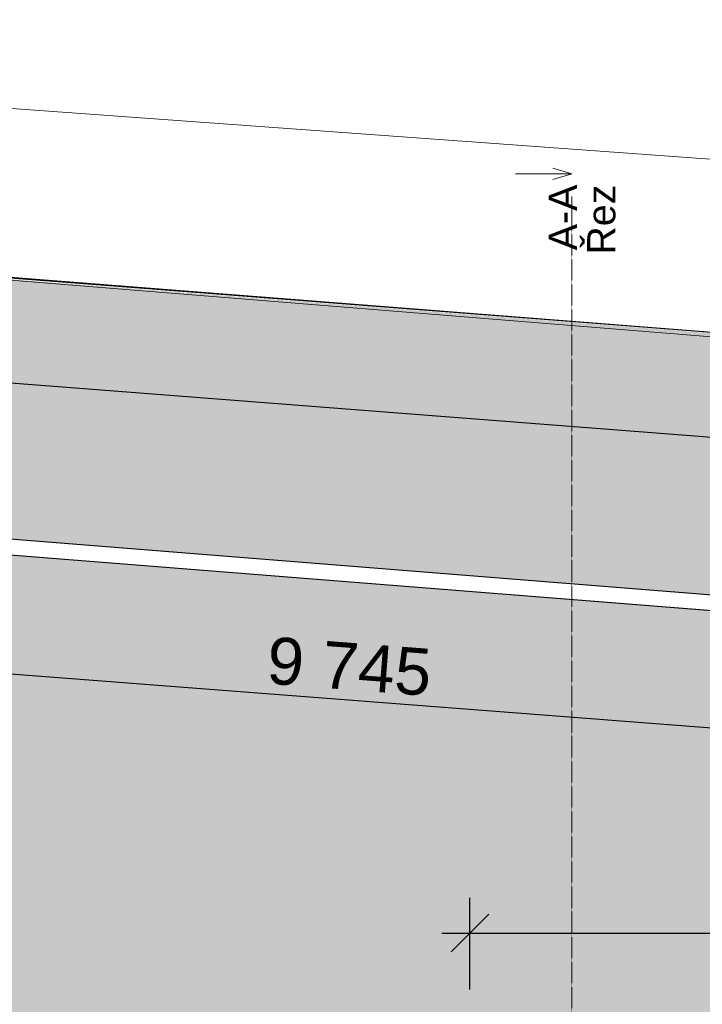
# Model space of a CAD drawing. Header units: millimetres. Extents: x -40276 to 214973, y -147941 to 35228.
# Tile 120 of 256: x -17786 to -14156, y 15349 to 20587. Entities that reach past the tile are written whole.
import ezdxf

# ---------------------------------------------------------------- set-up
doc = ezdxf.new("R2010")
doc.units = ezdxf.units.MM
doc.header["$MEASUREMENT"] = 0
doc.linetypes.add('Čerchovaná S', pattern=[3.5, 1.5, -0.85, 0.3, -0.85])
for name, color, linetype in [('1._POHLED ZÁPADNÍ_2_0_plochy', 7, 'Continuous'), ('1._POHLED ZÁPADNÍ_2_Anotace - SP', 7, 'Continuous'), ('1._POHLED ZÁPADNÍ_2_BT_ortho', 7, 'Continuous'), ('1._POHLED ZÁPADNÍ_2_Konstrukce - nosné', 7, 'Continuous'), ('1._POHLED ZÁPADNÍ_2_Kóty - SP', 7, 'Continuous'), ('1._POHLED ZÁPADNÍ_2_Nové_Kóty - SP', 7, 'Continuous'), ('1._POHLED ZÁPADNÍ_2_Nové_TZB - VZT', 7, 'Continuous'), ('1._POHLED ZÁPADNÍ_2_Značky - řezy', 7, 'Continuous')]:
    doc.layers.add(name, color=color, linetype=linetype)
doc.styles.add('GENEROVANÝ_STYL_2', font='arial.ttf')
pattern_1 = [(45, (0, 0), (-63.6396, 63.6396), []), (90, (-63.64, 63.64), (-81, 0), [0, -54, 0, -81]), (155, (5e-14, 127.28), (34.23208, 73.41093), [0, -39.6, 0, -68.4])]

msp = doc.modelspace()

# ---------------------------------------------------------------- hatches: boundary and pattern name
at = {"layer": '1._POHLED ZÁPADNÍ_2_0_plochy', "linetype": 'Continuous', "lineweight": 0, "true_color": 0xe9fef3}
msp.add_hatch(color=7, dxfattribs=at).paths.add_polyline_path([(-20809.5, 18883.2), (-20859.6, 18064.7), (-11148.1, 17290.4), (-11148.1, 17536.8), (-11148.1, 18097.7), (-11148.1, 18140.1)])
at = {"layer": '1._POHLED ZÁPADNÍ_2_0_plochy', "linetype": 'Continuous', "lineweight": 0, "true_color": 0x3c3525}
msp.add_hatch(color=39, dxfattribs=at).paths.add_polyline_path([(-25869.2, 653), (-25868.1, 309.9), (-22137.4, 321.9), (-22138.5, 646.9), (-20886, 651), (-20713.5, 10463.4), (-18181.9, 10198.5), (-18222.5, 9798.3), (-17178.6, 9692.5), (-17162.7, 9848.9), (-12837.1, 9407.9), (-12818, 11448.1), (-11148.1, 11448.2), (-11147.9, 12036.3), (-10988.1, 12036.3), (-10988.1, 13086.3), (-11147.5, 13086.3), (-11147.1, 13937.2), (-10988.1, 13937.2), (-10988.1, 14849.2), (-11146.8, 14849.2), (-11146.6, 15386.8), (-10988.1, 15386.8), (-10988.1, 16436.8), (-11146.2, 16436.8), (-11145.9, 17210.2), (-20953.2, 17986.9), (-23795.8, 18203.3)])
at = {"layer": '1._POHLED ZÁPADNÍ_2_Konstrukce - nosné', "linetype": 'Continuous', "lineweight": 13, "true_color": 0x6a6a6a}
h = msp.add_hatch(dxfattribs=at)
h.set_pattern_fill('Kámen___štěrk_01_0002', color=251, style=0, pattern_type=2)
h.set_pattern_definition(pattern_1)
h.paths.add_polyline_path([(-24397.1, 19334.7), (-10937.1, 18299.4), (-10908.3, 18673.3), (-24354.2, 19707.5)])
h = msp.add_hatch(dxfattribs=at)
h.set_pattern_fill('Kámen___štěrk_01_0002', color=251, style=0, pattern_type=2)
h.set_pattern_definition(pattern_1)
h.paths.add_polyline_path([(-20882.4, 18888.9), (-10915.6, 18122.3), (-10902.2, 18296.8), (-20869, 19063.3)])

# ---------------------------------------------------------------- linework, layer by layer
at = {"layer": '1._POHLED ZÁPADNÍ_2_0_plochy', "color": 7, "linetype": 'Continuous', "lineweight": 13, "flags": 128}
msp.add_lwpolyline([(-18222.5, 9798.3), (-17178.6, 9692.5), (-17162.7, 9848.9), (-12837.1, 9407.9), (-12818, 11448.1), (-11148.1, 11448.2), (-11147.9, 12036.3), (-10988.1, 12036.3), (-10988.1, 13086.3), (-11147.5, 13086.3), (-11147.1, 13937.2), (-10988.1, 13937.2), (-10988.1, 14849.2), (-11146.8, 14849.2), (-11146.6, 15386.8), (-10988.1, 15386.8), (-10988.1, 16436.8), (-11146.2, 16436.8), (-11145.9, 17210.2), (-20953.2, 17986.9)], dxfattribs=at)
at = {"layer": '1._POHLED ZÁPADNÍ_2_Anotace - SP', "color": 7, "linetype": 'Continuous', "lineweight": 13}
msp.add_line((-258.4, 18837.9), (-24330.2, 20586.6), dxfattribs=at)
at = {"layer": '1._POHLED ZÁPADNÍ_2_BT_ortho', "color": 142, "linetype": 'Continuous', "lineweight": 20, "true_color": 0x0080c0, "flags": 128}
msp.add_lwpolyline([(-1163.3, 17864.4), (-11029.4, 18683.4), (-24351.8, 19728.1), (-25320.4, 13819.2), (-25595.4, 12086.6)], dxfattribs=at)
at = {"layer": '1._POHLED ZÁPADNÍ_2_Konstrukce - nosné', "color": 251, "linetype": 'Continuous', "lineweight": 13, "true_color": 0x6a6a6a}
msp.add_line((-240.4, 17779.1), (-24598.5, 19748.1), dxfattribs=at)
at = {"layer": '1._POHLED ZÁPADNÍ_2_Konstrukce - nosné', "color": 7, "linetype": 'Continuous', "lineweight": 25}
for p, q in [((-10988.1, 18680.1), (-24393.2, 19718.7)), ((-10988.1, 18122), (-20882.4, 18888.9))]:
    msp.add_line(p, q, dxfattribs=at)
at = {"layer": '1._POHLED ZÁPADNÍ_2_Nové_Kóty - SP', "color": 1, "linetype": 'Continuous', "lineweight": 25}
for p, q in [((-20913.8, 17343.4), (-11197.4, 16596)), ((-15391.4, 15427.9), (-15391.4, 15915.4)), ((-15291.4, 15827.9), (-15491.4, 15627.9)), ((-15541.4, 15727.9), (-15391.4, 15727.9)), ((-15391.4, 15727.9), (-10979.5, 15727.9))]:
    msp.add_line(p, q, dxfattribs=at)
at = {"layer": '1._POHLED ZÁPADNÍ_2_Nové_TZB - VZT', "color": 1, "linetype": 'Continuous', "lineweight": 25}
for p, q in [((-11145.9, 17290.2), (-20859.6, 18064.7)), ((-20864.8, 17979.9), (-11145.9, 17210.2))]:
    msp.add_line(p, q, dxfattribs=at)
at = {"layer": '1._POHLED ZÁPADNÍ_2_Značky - řezy', "color": 154, "linetype": 'Continuous', "lineweight": 13}
for p, q in [((-14850.1, 19766), (-15150.1, 19766)), ((-14950.1, 19796), (-14850.1, 19766)), ((-14950.1, 19736), (-14850.1, 19766))]:
    msp.add_line(p, q, dxfattribs=at)
at = {"layer": '1._POHLED ZÁPADNÍ_2_Značky - řezy', "color": 154, "linetype": 'Čerchovaná S', "lineweight": 13}
msp.add_line((-14850.1, 19646), (-14850.1, -411.8), dxfattribs=at)

# ---------------------------------------------------------------- texts
at = {"layer": '1._POHLED ZÁPADNÍ_2_Kóty - SP', "color": 1, "linetype": 'Continuous', "lineweight": 25, "insert": (-16477.9, 17052.3), "char_height": 250, "width": 854.858, "attachment_point": 7, "rotation": 355.6018, "style": 'GENEROVANÝ_STYL_2'}
msp.add_mtext('\\A1;{\\pql;\\fArial|b0|i0|c0|p38;9\xa0745}', dxfattribs=at)
at = {"layer": '1._POHLED ZÁPADNÍ_2_Značky - řezy', "color": 154, "linetype": 'Continuous', "lineweight": 13, "insert": (-14616, 19709.1), "char_height": 150, "attachment_point": 9, "rotation": 90, "line_spacing_factor": 0.818924, "style": 'GENEROVANÝ_STYL_2'}
msp.add_mtext('\\A1;{\\pqr;\\pt0;\\fArial|b0|i0|c0|p38;A-A\\P\\pqr;\\pt0;\\fArial|b0|i0|c0|p38;Řez}', dxfattribs=at)

doc.saveas('drawing.dxf')
